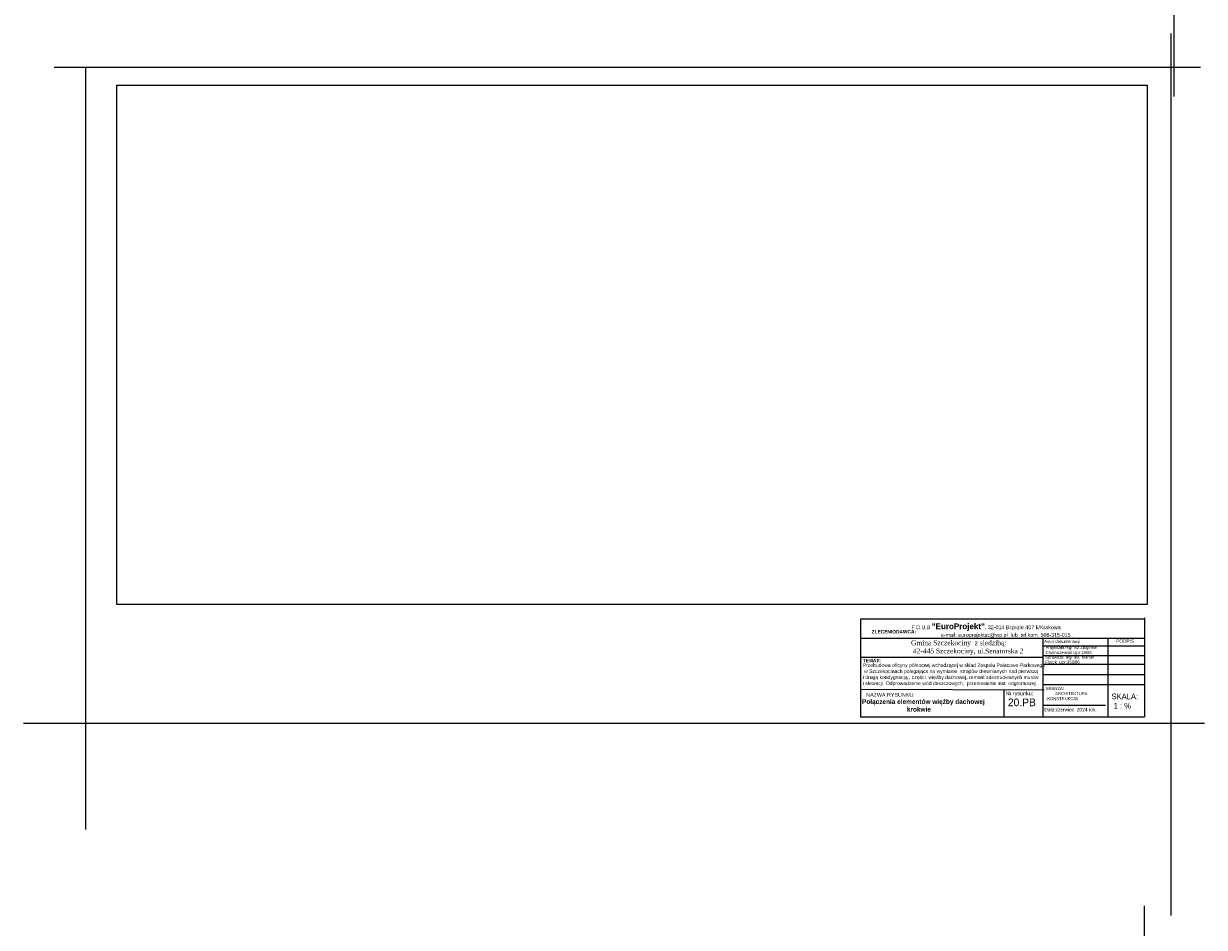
# Model space of a CAD drawing. Header units: millimetres. Extents: x 5545 to 136433, y -146986 to -36607.
# Tile 23 of 159: x 45049 to 48308, y -63160 to -60665. Entities that reach past the tile are written whole.
import ezdxf

# ---------------------------------------------------------------- set-up
doc = ezdxf.new("R2010")
doc.units = ezdxf.units.MM
doc.header["$LTSCALE"] = 8
doc.linetypes.add('2', pattern=[0.25, 0.15, -0.1])
doc.layers.add('Arc_opisy', color=18, linetype='Continuous')
doc.layers.add('WYMIARY', color=9, linetype='Continuous')
doc.layers.add('cienk.', color=161, linetype='Continuous', lineweight=15)
doc.layers.add('Standard', color=7, linetype='Continuous', lineweight=25)
picture_1 = doc.add_image_def('image18.jpg', size_in_pixel=(4212, 2124))

# ---------------------------------------------------------------- blocks, each defined once
blk = doc.blocks.new('G$C8791D743')
at = {"layer": 'WYMIARY', "color": 250, "insert": (0, 63.5), "char_height": 10, "width": 667.873, "attachment_point": 1}
blk.add_mtext('Przebudowa oficyny północnej wchodzącej w skład Zespołu Pałacowo-Parkowego\\P w Szczekocinach polegająca na wymianie  stropów drewnianych nad pierwszą \\Pi drugą kondygnacją , części  więźby dachowej, remont zdestruowanych murów \\Pi elewacji. Odprowadzenie wód deszczowych,  przeniesienie inst. odgromowej.', dxfattribs=at)
blk = doc.blocks.new('G$C9D454738')
at = {"layer": 'Arc_opisy', "linetype": '2', "lineweight": 25, "ltscale": 0.1}
blk.add_blockref('G$C8791D743', (0, 0), dxfattribs=at)

msp = doc.modelspace()

# ---------------------------------------------------------------- linework, layer by layer
at = {"color": 250, "lineweight": 25, "ltscale": 50}
for p, q in [((47862.649, -62409.3), (48145.067, -62409.3)), ((47862.649, -62433.974), (48140.824, -62433.974))]:
    msp.add_line(p, q, dxfattribs=at)
at = {"layer": 'Arc_opisy', "color": 1, "lineweight": 20, "ltscale": 0.5}
msp.add_line((45221.513, -62889.62), (45221.513, -60785.33), dxfattribs=at)
at = {"layer": 'Arc_opisy', "color": 250, "lineweight": 20, "ltscale": 0.5}
msp.add_line((47754.72, -62503.89), (47754.72, -62579.27), dxfattribs=at)
at = {"layer": 'Arc_opisy', "color": 1, "lineweight": 25, "ltscale": 0.1}
msp.add_line((48308.295, -62597.614), (45049.384, -62597.614), dxfattribs=at)
at = {"layer": 'Standard', "color": 1, "lineweight": 25, "ltscale": 2}
for p, q in [((48223.97, -58431.172), (48223.97, -60866.142)), ((48215.94, -60692.477), (48215.94, -63127.446)), ((45134.094, -60785.33), (48297.182, -60785.33)), ((48142.359, -63100.418), (48142.359, -65005.555))]:
    msp.add_line(p, q, dxfattribs=at)
at = {"layer": 'WYMIARY', "color": 250}
for p, q in [((47359.528, -62309.323), (47359.528, -62579.623)), ((48143.028, -62309.323), (47359.528, -62309.323)), ((48143.306, -62305.818), (48143.306, -62579.316)), ((47358.626, -62362.156), (48143.306, -62362.156)), ((47862.649, -62362.156), (47862.649, -62579.316)), ((48041.829, -62362.156), (48041.829, -62579.316)), ((47862.649, -62383.909), (47862.649, -62579.316)), ((47863.016, -62382.929), (48144.397, -62383.084)), ((47358.028, -62413.986), (47862.051, -62413.986)), ((47862.649, -62462.165), (48143.306, -62462.165)), ((47360.742, -62503.01), (47865.856, -62504.507)), ((47862.129, -62490.159), (48142.786, -62490.159)), ((47862.649, -62546.703), (48035.397, -62546.703)), ((48143.028, -62579.623), (47359.528, -62579.623))]:
    msp.add_line(p, q, dxfattribs=at)

# ---------------------------------------------------------------- block references
at = {"layer": 'Arc_opisy', "linetype": '2', "lineweight": 25, "ltscale": 0.1}
msp.add_blockref('G$C9D454738', (47365.582, -62494.816), dxfattribs=at)

# ---------------------------------------------------------------- texts
at = {"layer": 'cienk.', "color": 250, "attachment_point": 1}
for s, insert, char_height, width in [('{\\fArial|b0|i0|c238|p34;PODPIS}', (48064.959, -62365.178), 9.26443, 155.23315), ('{\\fArial|b1|i0|c238|p34;Połączenia elementów więźby dachowej\\P                         krokwie\\P\\pxt47;\\P}', (47363.404, -62530.607), 12.75, 692.29435), ('SKALA:  \\P 1 : %', (48052.03, -62514.691), 15.6569, 262.34402)]:
    msp.add_mtext(s, dxfattribs=dict(at, insert=insert, char_height=char_height, width=width))
at = {"layer": 'WYMIARY', "color": 250, "lineweight": 5}
msp.add_text('20.PB', height=21.2197, dxfattribs=at).set_placement((47765.939, -62549.625))
at = {"layer": 'WYMIARY', "color": 250, "attachment_point": 1}
for s, insert, char_height, width in [('{\\fArial|b1|i0|c238|p34;ZLECENIODAWCA:\\fArial|b0|i0|c238|p34; }', (47389.991, -62339.289), 9.51155, 699.69111), ('{\\fTimes New Roman|b0|i0|c238|p18;\\H2.132764x;Gmina Szczekociny  z siedzibą:\\P 42-445 Szczekociny, ul.Senatorska 2\\H1.111111x;\\P\\fTimes New Roman|b1|i0|c238|p18;\\H0.382118x;\\C1;\\P\\H0.8125x;\\C250;\\P}.', (47498.576, -62367.865), 6.32981, 354.99993), ('{\\fArial|b0|i0|c238|p34;\\C5;Autor dokumentacji\\C250;       \\P}', (47866.061, -62366.389), 8.32261, 139.45225), ('Sprawdził: mgr inż. Marian\\PFlorek  Upr.353/86', (47869.03, -62409.661), 8.32261, 177.0206), ('Projektant mgr inż.Zbiginew Chomiczewski Upr.18/88', (47870.003, -62383.612), 8.32261, 177.0206), ('{\\fArial|b1|i0|c238|p34;TEMAT:} ', (47365.336, -62419.034), 9.51155, 507.28292), ('BRANŻA:   \\P        ARCHITEKTURA -KONSTRUKCJA              ', (47870.792, -62496.921), 8.32261, 139.45225), ('{\\fArial|b0|i0|c238|p34;NAZWA RYSUNKU:    \\P                                 }', (47374.94, -62512.956), 10.56839, 392.08742), ('{\\fArial|b0|i0|c238|p34;Nr rysunku:}', (47760.249, -62508.789), 10.56839, 117.39025), ('Data:czerwiec  2024 rok.', (47866.573, -62554.398), 9.51155, 177.0206)]:
    msp.add_mtext(s, dxfattribs=dict(at, insert=insert, char_height=char_height, width=width))
at = {"layer": 'WYMIARY', "color": 250, "insert": (47499.981, -62321.102), "char_height": 10.568394, "attachment_point": 1}
msp.add_mtext('F.D.U.B {\\fArial|b1|i0|c238|p34;\\H1.5x;"EuroProjekt"\\fArial|b0|i0|c238|p34;\\H0.6667x;, 32-014 Brzezie 407 k/Krakowa    \\P}                    e-mail: europrojektsc@wp.pl  lub  tel.kom. 508-315-015', dxfattribs=at)

# ---------------------------------------------------------------- pictures from other files: only their frames are drawn
at = {"layer": 'Arc_opisy', "linetype": '2', "lineweight": 25, "ltscale": 0.1}
image = msp.add_image(picture_1, insert=(45306.584, -62268.928), size_in_units=(2843.43, 1433.866), dxfattribs=at)
image.dxf.flags = 7

doc.saveas('drawing.dxf')
